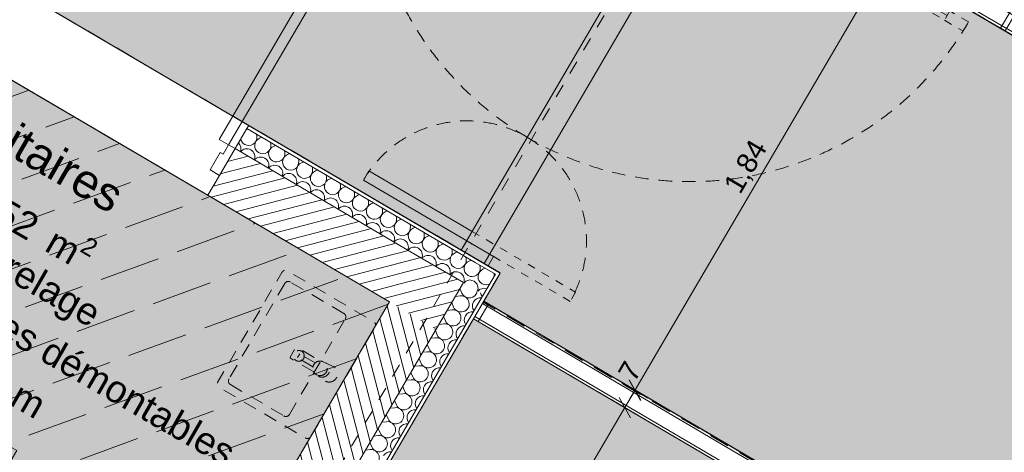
# Model space of a CAD drawing. Header units: millimetres. Extents: x -88005 to 44322, y -15680 to 22509.
# Tile 36 of 95: x -68931 to -65279, y 6786 to 8387. Entities that reach past the tile are written whole.
import ezdxf
from ezdxf.enums import TextEntityAlignment as Align

# ---------------------------------------------------------------- set-up
doc = ezdxf.new("R2010")
doc.units = ezdxf.units.MM
doc.header["$MEASUREMENT"] = 0
for name, pattern in [('! FIN Pointille', [87.5, 50, -37.5]), ('! STR Pointille', [87.5, 50, -37.5]), ('TIRET 1', [60, 30, -30]), ('TIRET 2', [100, 50, -50]), ('TIRET 3', [200, 100, -100]), ('Tirets petits', [125, 75, -50]), ('Wipeout_Contour', [1000, 0, -1000])]:
    doc.linetypes.add(name, pattern=pattern)
for name, color, linetype in [('01-STR_Murs extérieurs.ARCHI', 7, 'Continuous'), ('01-STR_Murs.ARCHI', 7, 'Continuous'), ('02-CCO_Montants cloisons démontables.ARCHI', 7, 'Continuous'), ('03-SURFACE _ Utile.ARCHI', 7, 'Continuous'), ('04-SOE_Cloisons .ARCHI', 7, 'Continuous'), ('04-SOE_Faux Plafond.ARCHI', 7, 'Continuous'), ('04-SOE_Revetement de sol.ARCHI', 7, 'Continuous'), ('05-INF _ COTATIONS.ARCHI', 7, 'Continuous'), ('05-INF _ Sécurité CF.ARCHI', 7, 'Continuous'), ('06-REP _ EQUIP MOBI _ hors marché.ARCHI', 7, 'Continuous'), ('Marques de Zone Archicad', 7, 'Continuous'), ('Portes Archicad', 7, 'Continuous')]:
    doc.layers.add(name, color=color, linetype=linetype)
doc.styles.add('STYLE_GENERE_2', font='arial.ttf')
doc.styles.add('STYLE_GENERE_3', font='arial.ttf')
doc.dimstyles.new('STYLE_GENERE__1', dxfattribs={"dimtxt": 75, "dimasz": 57, "dimexe": 0.18, "dimexo": 50, "dimgap": 0, "dimtad": 1, "dimlfac": 0.001, "dimzin": 0, "dimdsep": 46, "dimtxsty": 'STYLE_GENERE_2', "dimblk": 'ARROWHEAD_2', "dimblk1": 'ARROWHEAD_2', "dimblk2": 'ARROWHEAD_2', "dimcen": 0.09, "dimclrd": 256, "dimclre": 256, "dimclrt": 256, "dimazin": 0, "dimtfac": 1, "dimtdec": 4, "dimtmove": 0, "dimatfit": 3, "dimfxl": 0, "dimtolj": 1, "dimtzin": 0, "dimarcsym": 0})
pattern_1 = [(20, (0, 0), (-102.606, 281.9078), [225, -75]), (20, (89.65, 192.26), (-102.606, 281.9078), [225, -75])]
pattern_2 = [(194.63202, (0, 0), (-9.47288, 36.283806), [])]

# ---------------------------------------------------------------- blocks, each defined once
blk = doc.blocks.new('Circulation__17_1', base_point=(-72279.8, 11281.2))
at = {"layer": '03-SURFACE _ Utile.ARCHI', "linetype": 'Continuous', "lineweight": 0, "true_color": 0xe4e4e4}
blk.add_hatch(color=254, dxfattribs=at).paths.add_polyline_path([(-81865.6, 9965.9), (-78783.9, 8160.3), (-78041.3, 9427.6), (-76120.1, 12706.6), (-67293.1, 7534.5), (-66423.6, 9018.5), (-70933.2, 11660.8), (-70995.5, 11554.5), (-73491.7, 13020.4), (-73544.8, 12929.9), (-73717.3, 13031), (-73616.5, 13203), (-75039.8, 14037.7), (-75090.4, 13951.4), (-75140.9, 13865.1), (-76439.4, 14614.8), (-76639.4, 14268.4), (-78322.9, 11352.4, -0.40917), (-79680.6, 11000.9), (-80816.7, 11656.9)])
at = {"layer": 'Marques de Zone Archicad', "color": 7, "lineweight": 5}
for tag, height, style, p in [('ROOM_NAME', 125, 'STYLE_GENERE_3', (-72724.1, 12076.2)), ('measuredAreaCode', 100, 'STYLE_GENERE_2', (-72842, 11877.7)), ('DUMMY_862', 100, 'STYLE_GENERE_2', (-72940.2, 11707.6)), ('DUMMY_861', 125, 'STYLE_GENERE_3', (-71948.8, 11657.1)), ('DUMMY_863', 100, 'STYLE_GENERE_2', (-72669.5, 11551.4)), ('DUMMY_864', 100, 'STYLE_GENERE_2', (-73038.4, 11537.5)), ('ceilingHeightCode', 100, 'STYLE_GENERE_2', (-73136.6, 11367.4)), ('DUMMY_865', 100, 'STYLE_GENERE_2', (-72701.8, 11343.2))]:
    blk.add_attdef(tag, text='', height=height, rotation=329.9997, dxfattribs=dict(at, style=style)).set_placement(p, align=Align.TOP_LEFT)
blk = doc.blocks.new('Circulation__18_1', base_point=(-62171.7, 5380.5))
at = {"layer": '03-SURFACE _ Utile.ARCHI', "linetype": 'Continuous', "lineweight": 0, "true_color": 0xe4e4e4}
blk.add_hatch(color=254, dxfattribs=at).paths.add_polyline_path([(-67148.3, 7449.6), (-67212.8, 7339.5), (-67209.8, 7344.7), (-54773.9, 54.7), (-53904.1, 1538.5), (-63256.4, 7021), (-63194.6, 7126.5), (-66339, 8968.9), (-67208.6, 7484.9)])
at = {"layer": 'Marques de Zone Archicad', "color": 7, "lineweight": 5}
for tag, height, style, p in [('ROOM_NAME', 125, 'STYLE_GENERE_3', (-62616, 6175.5)), ('measuredAreaCode', 100, 'STYLE_GENERE_2', (-62733.9, 5977.1)), ('DUMMY_862', 100, 'STYLE_GENERE_2', (-62832.1, 5807)), ('DUMMY_861', 125, 'STYLE_GENERE_3', (-61840.7, 5756.4)), ('DUMMY_864', 100, 'STYLE_GENERE_2', (-62930.3, 5636.9)), ('DUMMY_863', 100, 'STYLE_GENERE_2', (-62561.5, 5650.7)), ('ceilingHeightCode', 100, 'STYLE_GENERE_2', (-63028.5, 5466.8)), ('DUMMY_865', 100, 'STYLE_GENERE_2', (-62593.7, 5442.5))]:
    blk.add_attdef(tag, text='', height=height, rotation=329.9997, dxfattribs=dict(at, style=style)).set_placement(p, align=Align.TOP_LEFT)
blk = doc.blocks.new('Bureau Nomade__19_1', base_point=(-65984.5, 4554.9))
at = {"layer": '03-SURFACE _ Utile.ARCHI', "linetype": 'Continuous', "lineweight": 0, "true_color": 0xdeedec}
blk.add_hatch(color=254, dxfattribs=at).paths.add_polyline_path([(-67247.7, 7280), (-68919.6, 4426.4), (-64886.9, 2063.5), (-63215.3, 4916.2)])
at = {"layer": 'Marques de Zone Archicad', "color": 7, "lineweight": 5}
for tag, height, style, p in [('ROOM_NAME', 125, 'STYLE_GENERE_3', (-66428.8, 5349.9)), ('floorCode_0', 100, 'STYLE_GENERE_2', (-66546.7, 5151.5)), ('floorCode_1', 100, 'STYLE_GENERE_2', (-66644.9, 4981.4)), ('DUMMY_862', 100, 'STYLE_GENERE_2', (-66374.3, 4825.1)), ('ceilingCode', 100, 'STYLE_GENERE_2', (-66743.1, 4811.3)), ('DUMMY_861', 125, 'STYLE_GENERE_3', (-65290.4, 4721.2)), ('ceilingHeightCode', 100, 'STYLE_GENERE_2', (-66841.3, 4641.2)), ('DUMMY_863', 100, 'STYLE_GENERE_2', (-66406.5, 4616.9))]:
    blk.add_attdef(tag, text='', height=height, rotation=329.9997, dxfattribs=dict(at, style=style)).set_placement(p, align=Align.TOP_LEFT)
blk = doc.blocks.new('Sanitaires_VEFA_27_1', base_point=(-68759.5, 7368.7))
at = {"layer": '03-SURFACE _ Utile.ARCHI', "linetype": 'Continuous', "lineweight": 0, "true_color": 0xdbebd6}
blk.add_hatch(color=254, dxfattribs=at).paths.add_polyline_path([(-68940.9, 4983.4), (-67558.8, 7342.4), (-69300.3, 8362.9), (-70682.5, 6003.9)])
at = {"layer": 'Marques de Zone Archicad', "color": 7, "lineweight": 5, "char_height": 100, "attachment_point": 1, "rotation": 329.9997, "style": 'STYLE_GENERE_2'}
for s, insert in [('\\A1;{\\pql;\\pt0,3300;\\fArial|b0|i0|c0|p0;\\W1.000000;5,52\\fArial|b0|i0|c0|p0;\\W1.000000;\\A1{\\H.66x;\\S^  ;}\\fArial|b0|i0|c0|p0;\\W1.000000; m\\fArial|b0|i0|c0|p0;\\W1.000000;\\A1{\\H.66x;\\S2^  ;}}', (-69069.9, 7814.7)), ('\\A1;{\\pql;\\pt0,3300;\\fArial|b0|i0|c0|p0;\\W1.000000;2,25\\fArial|b0|i0|c0|p0;\\W1.000000;\\A1{\\H.66x;\\S^  ;}\\fArial|b0|i0|c0|p0;\\W1.000000; m\\fArial|b0|i0|c0|p0;\\W1.000000;\\A1{\\H.66x;\\S^  ;}}', (-69214.2, 7219.2))]:
    blk.add_mtext(s, dxfattribs=dict(at, insert=insert))
at = {"layer": 'Marques de Zone Archicad', "color": 7, "lineweight": 5}
for tag, height, style, p in [('ROOM_NAME', 125, 'STYLE_GENERE_3', (-69203.9, 8163.7)), ('measuredAreaCode', 100, 'STYLE_GENERE_2', (-69321.7, 7965.3)), ('DUMMY_862', 100, 'STYLE_GENERE_2', (-69419.9, 7795.2)), ('DUMMY_861', 125, 'STYLE_GENERE_3', (-68494.2, 7782.5)), ('DUMMY_863', 100, 'STYLE_GENERE_2', (-69149.3, 7638.9)), ('DUMMY_864', 100, 'STYLE_GENERE_2', (-69518.1, 7625.1)), ('ceilingHeightCode', 100, 'STYLE_GENERE_2', (-69616.4, 7454.9)), ('DUMMY_865', 100, 'STYLE_GENERE_2', (-69181.5, 7430.7))]:
    blk.add_attdef(tag, text='', height=height, rotation=329.9997, dxfattribs=dict(at, style=style)).set_placement(p, align=Align.TOP_LEFT)
blk = doc.blocks.new('Dalle_14_1', base_point=(-81834.1, 9947.6))
at = {"layer": '04-SOE_Revetement de sol.ARCHI', "color": 7, "linetype": 'Continuous', "lineweight": 5, "flags": 128}
blk.add_lwpolyline([(-63129.9, 7088.5), (-70933.2, 11660.8), (-70995.5, 11554.5), (-73491.8, 13020.3), (-73544.8, 12929.9), (-73717.3, 13031), (-73616.5, 13203), (-75039.8, 14037.7), (-75140.9, 13865.1), (-78385.8, 15740.8), (-81834.1, 9947.6), (-78719.1, 8122.4), (-77976.6, 9389.6), (-78041.4, 9427.6), (-76120.1, 12706.6), (-67148.3, 7449.6), (-67209.8, 7344.7), (-54773.9, 54.7)], dxfattribs=at)
blk = doc.blocks.new('Dalle_15_1', base_point=(-78347.5, 15805.3))
at = {"layer": '04-SOE_Revetement de sol.ARCHI', "color": 7, "linetype": 'Continuous', "lineweight": 5, "flags": 128}
blk.add_lwpolyline([(-78347.5, 15805.3), (-76341.6, 19175.1), (-51946.1, 4880.9), (-53904.1, 1538.5), (-63191.8, 6983.1), (-63129.9, 7088.5), (-66372.2, 8988.3), (-70933.2, 11660.8), (-70035.8, 13192.4), (-72449.2, 14601.8), (-72270.4, 14906.9), (-74211.8, 16044.1), (-75361.7, 14081.4)], close=True, dxfattribs=at)
blk = doc.blocks.new('Dalle_19_1', base_point=(-72476.9, 7055.3))
at = {"layer": '04-SOE_Revetement de sol.ARCHI', "color": 7, "linetype": 'Continuous', "lineweight": 5, "flags": 128}
blk.add_lwpolyline([(-72476.9, 7055.3), (-71095.1, 9414.1), (-67558.8, 7342.4), (-68940.7, 4983.3)], close=True, dxfattribs=at)
blk = doc.blocks.new('Dalle_20_1', base_point=(-67247.7, 7280))
at = {"layer": '04-SOE_Revetement de sol.ARCHI', "color": 7, "linetype": 'Continuous', "lineweight": 5, "flags": 128}
blk.add_lwpolyline([(-67247.7, 7280), (-54811.9, -10), (-56482.4, -2861.1), (-68919.6, 4426.4)], close=True, dxfattribs=at)
blk = doc.blocks.new('Dalle_25_1', base_point=(-67247.7, 7280))
at = {"layer": '04-SOE_Faux Plafond.ARCHI', "color": 252, "linetype": 'Tirets petits', "lineweight": 5, "flags": 128}
blk.add_lwpolyline([(-67247.7, 7280), (-68360.3, 5382.1), (-55913.2, -1914.6), (-54812, -9.9)], close=True, dxfattribs=at)
blk = doc.blocks.new('Dalle_26_1', base_point=(-71094.9, 9414.4))
at = {"layer": '04-SOE_Faux Plafond.ARCHI', "linetype": 'Continuous', "lineweight": 5, "true_color": 0xb3b3b3}
h = blk.add_hatch(dxfattribs=at)
h.set_pattern_fill('Tirets_0001', color=253, style=0, pattern_type=2)
h.set_pattern_definition(pattern_1)
h.paths.add_polyline_path([(-71094.9, 9414.4), (-72477.2, 7055.5), (-68941, 4983.5), (-67558.8, 7342.4)])
at = {"layer": '04-SOE_Faux Plafond.ARCHI', "color": 252, "linetype": 'Tirets petits', "lineweight": 5, "flags": 128}
blk.add_lwpolyline([(-71094.9, 9414.4), (-72477.2, 7055.5), (-68941, 4983.5), (-67558.8, 7342.4)], close=True, dxfattribs=at)
blk = doc.blocks.new('Dalle_27_1', base_point=(-76120.1, 12706.6))
at = {"layer": '04-SOE_Faux Plafond.ARCHI', "linetype": 'Continuous', "lineweight": 5, "true_color": 0xb3b3b3}
h = blk.add_hatch(dxfattribs=at)
h.set_pattern_fill('Tirets_0001', color=253, style=0, pattern_type=2)
h.set_pattern_definition(pattern_1)
h.paths.add_polyline_path([(-76120.1, 12706.6), (-67148.3, 7449.6), (-67211.5, 7341.7), (-54773.9, 54.7), (-53904.1, 1538.5), (-63256.4, 7021), (-63194.6, 7126.5), (-70933.2, 11660.8), (-70995.5, 11554.5), (-73491.7, 13020.4), (-73544.8, 12929.9), (-73717.3, 13031), (-73616.5, 13203), (-75040.7, 14038.2), (-75140.9, 13865.1), (-75365.4, 13994.7)])
at = {"layer": '04-SOE_Faux Plafond.ARCHI', "color": 252, "linetype": 'Tirets petits', "lineweight": 5, "flags": 128}
blk.add_lwpolyline([(-76120.1, 12706.6), (-67148.3, 7449.6), (-67211.5, 7341.7), (-54773.9, 54.7), (-53904.1, 1538.5), (-63256.4, 7021), (-63194.6, 7126.5), (-70933.2, 11660.8), (-70995.5, 11554.5), (-73491.7, 13020.4), (-73544.8, 12929.9), (-73717.3, 13031), (-73616.5, 13203), (-75040.7, 14038.2), (-75140.9, 13865.1), (-75365.4, 13994.7)], close=True, dxfattribs=at)
blk = doc.blocks.new('Mur_15_1', base_point=(-76473.4, 21792.4))
at = {"color": 254, "linetype": 'Wipeout_Contour', "lineweight": 0, "ltscale": 230835.710777}
blk.add_wipeout([(-35837, -1339.5), (-76325.3, 22030.1), (-76473.4, 21792.4), (-35980.1, -1580.2)], dxfattribs=at).dxf.layer = '01-STR_Murs extérieurs.ARCHI'
blk = doc.blocks.new('Mur_53_1', base_point=(-67209.8, 7344.7))
at = {"layer": '04-SOE_Cloisons .ARCHI', "color": 7, "linetype": 'Continuous', "lineweight": 5}
for p, q in [((-67214.8, 7336.1), (-64217.7, 5579.1)), ((-67242.6, 7288.6), (-64245.5, 5531.7))]:
    blk.add_line(p, q, dxfattribs=at)
at = {"layer": '04-SOE_Cloisons .ARCHI', "color": 7, "linetype": 'Continuous', "lineweight": 5, "flags": 128}
for points in [[(-67214.8, 7336.1), (-67209.8, 7344.7)], [(-64212.6, 5587.8), (-67209.8, 7344.7)], [(-67242.6, 7288.6), (-67214.8, 7336.1)], [(-67247.7, 7280), (-67242.6, 7288.6)], [(-67247.7, 7280), (-64250.6, 5523.1)]]:
    blk.add_lwpolyline(points, dxfattribs=at)
blk = doc.blocks.new('*X305')
at = {"layer": '01-STR_Murs.ARCHI', "color": 7, "linetype": 'Continuous', "lineweight": 5}
for p, q in [((-67280.1, 7415.2), (-67282.6, 7412.4)), ((-67245.1, 7419.9), (-67253.6, 7422.1)), ((-67233.8, 7408.1), (-67245.1, 7419.9)), ((-67229.9, 7428.3), (-67227.5, 7421.8)), ((-67227.5, 7421.8), (-67222.7, 7415.1)), ((-67222.7, 7415.1), (-67216.2, 7409.9)), ((-67171.7, 7443.5), (-67171.2, 7439.2)), ((-67171.3, 7436.1), (-67171.2, 7439.2)), ((-67230.4, 7392.1), (-67233.8, 7408.1)), ((-67233.4, 7383.6), (-67230.4, 7392.1)), ((-67224.9, 7388.8), (-67230.8, 7382)), ((-67209.2, 7393.7), (-67224.9, 7388.8)), ((-67216.2, 7409.9), (-67208.6, 7406.8)), ((-67197.9, 7390.8), (-67209.2, 7393.7)), ((-67208.6, 7406.8), (-67200.3, 7405.8)), ((-67200.3, 7405.8), (-67192.2, 7407.2)), ((-67192.2, 7407.2), (-67186.7, 7409.7))]:
    blk.add_line(p, q, dxfattribs=at)
blk = doc.blocks.new('*X306')
at = {"layer": '01-STR_Murs.ARCHI', "color": 7, "linetype": 'Continuous', "lineweight": 5}
for p, q in [((-67230.2, 7446.4), (-67225.7, 7453.4)), ((-67225.5, 7453.2), (-67229.3, 7445.9)), ((-67225.7, 7453.4), (-67223.2, 7461.3)), ((-67219.8, 7459.3), (-67225.5, 7453.2)), ((-67224.1, 7478.9), (-67223, 7469.5)), ((-67223.2, 7461.3), (-67223, 7469.5)), ((-67212.6, 7463.5), (-67219.8, 7459.3)), ((-67203.9, 7467.1), (-67212.6, 7463.5)), ((-67276.7, 7419.2), (-67280.1, 7415.2)), ((-67261, 7424), (-67276.7, 7419.2)), ((-67269.1, 7441.2), (-67268, 7440.3)), ((-67268, 7440.3), (-67260.3, 7437.1)), ((-67253.6, 7422.1), (-67261, 7424)), ((-67260.3, 7437.1), (-67252.1, 7436.2)), ((-67252.1, 7436.2), (-67243.9, 7437.5)), ((-67243.9, 7437.5), (-67236.4, 7441)), ((-67236.4, 7441), (-67230.2, 7446.4)), ((-67229.3, 7445.9), (-67231, 7437.8)), ((-67231, 7437.8), (-67230.4, 7429.6)), ((-67230.4, 7429.6), (-67229.9, 7428.3)), ((-67172.3, 7448.6), (-67171.7, 7443.5))]:
    blk.add_line(p, q, dxfattribs=at)
blk = doc.blocks.new('*X310')
at = {"layer": '01-STR_Murs.ARCHI', "color": 7, "linetype": 'Continuous', "lineweight": 5}
for p, q in [((-68084, 7982.8), (-68091, 7979.8)), ((-68052.4, 7964.3), (-68051.3, 7954.9)), ((-68032.2, 7952.5), (-68040.9, 7948.8)), ((-68000.6, 7933.9), (-67999.5, 7924.5)), ((-67980.5, 7922.1), (-67989.2, 7918.5)), ((-67948.8, 7903.6), (-67947.7, 7894.2)), ((-67928.7, 7891.8), (-67937.4, 7888.1)), ((-67897, 7873.3), (-67896, 7863.9)), ((-67876.9, 7861.5), (-67885.6, 7857.8)), ((-67845.3, 7842.9), (-67844.2, 7833.5)), ((-67825.2, 7831.1), (-67833.9, 7827.5)), ((-67793.5, 7812.6), (-67792.4, 7803.2)), ((-67773.4, 7800.8), (-67782.1, 7797.1)), ((-67741.7, 7782.3), (-67740.7, 7772.9)), ((-67721.6, 7770.5), (-67730.3, 7766.8)), ((-67690, 7751.9), (-67688.9, 7742.5)), ((-67669.9, 7740.1), (-67678.6, 7736.5)), ((-67638.2, 7721.6), (-67637.1, 7712.2)), ((-67618.1, 7709.8), (-67626.8, 7706.1)), ((-67586.4, 7691.3), (-67585.4, 7681.9)), ((-67566.3, 7679.5), (-67575, 7675.8)), ((-67534.7, 7660.9), (-67533.6, 7651.5)), ((-67514.6, 7649.1), (-67523.3, 7645.5)), ((-67482.9, 7630.6), (-67481.8, 7621.2)), ((-67462.8, 7618.8), (-67471.5, 7615.1)), ((-67431.1, 7600.3), (-67430.1, 7590.9)), ((-67411, 7588.5), (-67419.7, 7584.8)), ((-67379.4, 7569.9), (-67378.3, 7560.5)), ((-67359.2, 7558.1), (-67367.9, 7554.5)), ((-67327.6, 7539.6), (-67326.5, 7530.2)), ((-67307.5, 7527.8), (-67316.2, 7524.1)), ((-67275.8, 7509.3), (-67274.8, 7499.9)), ((-67255.7, 7497.5), (-67264.4, 7493.8))]:
    blk.add_line(p, q, dxfattribs=at)
for centre, start, end in [((-68140.3, 7909.7), 338.3525, 45.9941), ((-68081.1, 7951.5), 189.7949, 239.632), ((-68081.1, 7951.5), 239.632, 6.5019), ((-68029.3, 7921.1), 112.7621, 239.632), ((-68029.3, 7921.1), 239.632, 6.5019), ((-68088.6, 7879.4), 338.3525, 140.9115), ((-67977.6, 7890.8), 112.7621, 239.632), ((-67977.6, 7890.8), 239.632, 6.5019), ((-67925.8, 7860.5), 112.7621, 239.632), ((-68036.8, 7849), 338.3525, 140.9115), ((-67925.8, 7860.5), 239.632, 6.5019), ((-67874, 7830.1), 112.7621, 239.632), ((-67985, 7818.7), 338.3525, 140.9115), ((-67933.3, 7788.4), 338.3525, 140.9116), ((-67874, 7830.1), 239.632, 6.5019), ((-67822.3, 7799.8), 112.7621, 239.632), ((-67881.5, 7758), 338.3525, 140.9116), ((-67822.3, 7799.8), 239.632, 6.5019), ((-67770.5, 7769.5), 112.7621, 239.632), ((-67829.7, 7727.7), 338.3525, 140.9116), ((-67770.5, 7769.5), 239.632, 6.5019), ((-67718.7, 7739.1), 112.7621, 239.632), ((-67718.7, 7739.1), 239.632, 6.5019), ((-67778, 7697.4), 338.3525, 140.9116), ((-67666.9, 7708.8), 112.7621, 239.632), ((-67666.9, 7708.8), 239.632, 6.5019), ((-67615.2, 7678.5), 112.7621, 239.632), ((-67726.2, 7667), 338.3525, 140.9116), ((-67615.2, 7678.5), 239.632, 6.5019), ((-67563.4, 7648.1), 112.7621, 239.632), ((-67674.4, 7636.7), 338.3525, 140.9116), ((-67622.7, 7606.4), 338.3525, 140.9116), ((-67563.4, 7648.1), 239.632, 6.5019), ((-67511.6, 7617.8), 112.7621, 239.632), ((-67570.9, 7576), 338.3525, 140.9116), ((-67511.6, 7617.8), 239.632, 6.5019), ((-67459.9, 7587.5), 112.7621, 239.632), ((-67519.1, 7545.7), 338.3525, 140.9116), ((-67459.9, 7587.5), 239.632, 6.5019), ((-67408.1, 7557.2), 112.7621, 239.632), ((-67408.1, 7557.2), 239.632, 6.5019), ((-67467.4, 7515.4), 338.3525, 140.9116), ((-67356.3, 7526.8), 112.7621, 239.632), ((-67356.3, 7526.8), 239.632, 6.5019), ((-67304.6, 7496.5), 112.7621, 239.632), ((-67415.6, 7485), 338.3525, 140.9116), ((-67304.6, 7496.5), 239.632, 6.5019), ((-67252.8, 7466.2), 112.7621, 236.8286), ((-67363.8, 7454.7), 338.3525, 140.9116), ((-67312.1, 7424.4), 347.6212, 140.9116)]:
    blk.add_arc(centre, 30, start, end, dxfattribs=at)
blk = doc.blocks.new('Porte 27_8')
at = {"layer": 'Portes Archicad', "color": 7, "linetype": 'Continuous', "lineweight": 5}
for p, q in [((447, 0), (447, 974)), ((447, 974), (487, 974)), ((487, 974), (487, 0)), ((-515, 100), (-515, 87)), ((-515, 87), (-515, 0)), ((515, 100), (515, 87)), ((515, 87), (515, 0)), ((-487, 0), (-515, 0)), ((-515, 0), (-515, -115)), ((-515, 0), (-515, -115)), ((-515, 0), (-515, -115)), ((-487, -40), (-487, 0)), ((487, 0), (447, 0)), ((515, 0), (487, 0)), ((487, 0), (487, -40)), ((515, -115), (515, 0)), ((515, 0), (515, -115)), ((515, 0), (515, -115)), ((-475, -40), (-487, -40)), ((-475, -115), (-475, -40)), ((487, -40), (475, -40)), ((475, -40), (475, -115)), ((-515, -115), (-475, -115)), ((-515, -115), (-515, -200)), ((475, -115), (515, -115)), ((515, -115), (515, -200))]:
    blk.add_line(p, q, dxfattribs=at)
at = {"layer": 'Portes Archicad', "color": 8, "linetype": '! FIN Pointille', "lineweight": 5}
blk.add_arc((487, 0), 974, 90, 180, dxfattribs=at)
blk = doc.blocks.new('Mur_56_1', base_point=(-67558.8, 7342.4))
at = {"layer": '01-STR_Murs.ARCHI', "linetype": 'Continuous', "lineweight": 0, "true_color": 0x000000}
h = blk.add_hatch(dxfattribs=at)
h.set_pattern_fill('Hachure_simple_0001', color=18, style=0, pattern_type=2)
h.set_pattern_definition(pattern_2)
h.paths.add_polyline_path([(-68233, 7737.5), (-67558.8, 7342.4), (-67457.7, 7515), (-68131.9, 7910.1)])
h = blk.add_hatch(dxfattribs=at)
h.set_pattern_fill('Hachure_simple_0001', color=18, style=0, pattern_type=2)
h.set_pattern_definition(pattern_2)
h.paths.add_polyline_path([(-67558.8, 7342.4), (-67285.1, 7413.9), (-67457.7, 7515)])
h = blk.add_hatch(dxfattribs=at)
h.set_pattern_fill('Hachure_simple_0001', color=18, style=0, pattern_type=2)
h.set_pattern_definition(pattern_2)
h.paths.add_polyline_path([(-67558.8, 7342.4), (-67386.2, 7241.3), (-67285.1, 7413.9)])
at = {"layer": '01-STR_Murs.ARCHI', "color": 7, "linetype": 'Continuous', "lineweight": 5}
for p, q in [((-68088, 7985.1), (-68131.9, 7910.1)), ((-68081.4, 7996.3), (-68088, 7985.1)), ((-67241.2, 7488.9), (-68088, 7985.1)), ((-68131.9, 7910.1), (-68190.1, 7810.8)), ((-67457.7, 7515), (-68131.9, 7910.1)), ((-68190.1, 7810.8), (-68233, 7737.5)), ((-67285.1, 7413.9), (-67457.7, 7515)), ((-67166.1, 7445), (-67241.2, 7488.9)), ((-67386.2, 7241.3), (-67285.1, 7413.9)), ((-67210.1, 7369.9), (-67166.1, 7445))]:
    blk.add_line(p, q, dxfattribs=at)
at = {"layer": '01-STR_Murs.ARCHI', "color": 7, "linetype": 'Continuous', "lineweight": 5, "flags": 128}
for points in [[(-67148.3, 7449.6), (-68081.4, 7996.3)], [(-68233, 7737.5), (-67558.8, 7342.4)], [(-67148.3, 7449.6), (-67154.9, 7438.4)]]:
    blk.add_lwpolyline(points, dxfattribs=at)
at = {"layer": '01-STR_Murs.ARCHI', "color": 7, "lineweight": 5}
for name in ['*X310', '*X306', '*X305']:
    blk.add_blockref(name, (0, 0), dxfattribs=at)
at = {"layer": 'Portes Archicad', "color": 7, "linetype": 'Continuous', "lineweight": 5, "zscale": 1000, "rotation": 329.6320204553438}
blk.add_blockref('Porte 27_8', (-68576.3, 8170.4), dxfattribs=at)
blk = doc.blocks.new('*X315')
at = {"layer": '01-STR_Murs.ARCHI', "color": 7, "linetype": 'Continuous', "lineweight": 5}
for p, q in [((-67291.2, 7375.4), (-67298.1, 7391.8)), ((-67321.5, 7323.6), (-67328.4, 7340)), ((-67297.3, 7365.1), (-67314.9, 7363)), ((-67327.6, 7313.3), (-67345.3, 7311.3)), ((-67351.9, 7271.9), (-67358.7, 7288.3)), ((-67382.2, 7220.1), (-67389.1, 7236.5)), ((-67357.9, 7261.5), (-67375.6, 7259.5)), ((-67388.2, 7209.7), (-67405.9, 7207.7)), ((-67418.6, 7158), (-67436.2, 7156)), ((-67412.5, 7168.3), (-67419.4, 7184.7)), ((-67442.8, 7116.6), (-67449.7, 7133)), ((-67448.9, 7106.2), (-67466.6, 7104.2)), ((-67479.2, 7054.4), (-67496.9, 7052.4)), ((-67473.2, 7064.8), (-67480.1, 7081.2)), ((-67503.5, 7013), (-67510.4, 7029.4)), ((-67533.8, 6961.3), (-67540.7, 6977.7)), ((-67509.6, 7002.7), (-67527.2, 7000.7)), ((-67539.9, 6950.9), (-67557.6, 6948.9)), ((-67564.2, 6909.5), (-67571.1, 6925.9)), ((-67594.5, 6857.7), (-67601.4, 6874.1)), ((-67570.2, 6899.1), (-67587.9, 6897.1)), ((-67600.6, 6847.4), (-67618.2, 6845.4)), ((-67630.9, 6795.6), (-67648.6, 6793.6)), ((-67624.8, 6806), (-67631.7, 6822.3))]:
    blk.add_line(p, q, dxfattribs=at)
for centre, start, end in [((-67263.5, 7387), 202.7637, 353.727), ((-67191.4, 7379.5), 185.9176, 217.6585), ((-67293.9, 7335.2), 202.7637, 96.5035), ((-67221.7, 7327.8), 149.6336, 217.6585), ((-67221.7, 7327.8), 81.6087, 149.6336), ((-67324.2, 7283.5), 202.7637, 96.5035), ((-67252.1, 7276), 81.6087, 149.6336), ((-67252.1, 7276), 149.6336, 217.6585), ((-67354.5, 7231.7), 202.7637, 96.5035), ((-67282.4, 7224.2), 149.6336, 217.6585), ((-67282.4, 7224.2), 81.6087, 149.6336), ((-67384.9, 7179.9), 202.7637, 96.5035), ((-67312.7, 7172.5), 81.6087, 149.6336), ((-67415.2, 7128.2), 202.7637, 96.5035), ((-67312.7, 7172.5), 149.6336, 217.6585), ((-67343.1, 7120.7), 149.6336, 217.6585), ((-67343.1, 7120.7), 81.6087, 149.6336), ((-67445.5, 7076.4), 202.7637, 96.5035), ((-67373.4, 7068.9), 149.6336, 217.6585), ((-67373.4, 7068.9), 81.6087, 149.6336), ((-67475.8, 7024.6), 202.7637, 96.5035), ((-67403.7, 7017.2), 81.6087, 149.6336), ((-67403.7, 7017.2), 149.6336, 217.6585), ((-67506.2, 6972.9), 202.7637, 96.5035), ((-67434.1, 6965.4), 149.6336, 217.6585), ((-67434.1, 6965.4), 81.6087, 149.6336), ((-67536.5, 6921.1), 202.7637, 96.5035), ((-67464.4, 6913.6), 81.6087, 149.6336), ((-67464.4, 6913.6), 149.6336, 217.6585), ((-67566.8, 6869.3), 202.7637, 96.5035), ((-67494.7, 6861.8), 149.6336, 217.6585), ((-67494.7, 6861.8), 81.6087, 149.6336), ((-67597.2, 6817.6), 202.7637, 96.5035), ((-67525.1, 6810.1), 81.6087, 149.6336), ((-67627.5, 6765.8), 202.7637, 96.5035), ((-67525.1, 6810.1), 149.6336, 217.6585), ((-67555.4, 6758.3), 81.6087, 149.6336)]:
    blk.add_arc(centre, 30, start, end, dxfattribs=at)
blk = doc.blocks.new('Mur_57_1', base_point=(-69176.5, 4581.5))
at = {"layer": '01-STR_Murs.ARCHI', "linetype": 'Continuous', "lineweight": 0, "true_color": 0x000000}
h = blk.add_hatch(dxfattribs=at)
h.set_pattern_fill('Hachure_simple_0001', color=18, style=0, pattern_type=2)
h.set_pattern_definition([(104.633596, (0, 0), (36.283545, 9.473878), [])])
h.paths.add_polyline_path([(-67558.8, 7342.4), (-69176.5, 4581.5), (-69003.9, 4480.4), (-67386.2, 7241.3)])
at = {"layer": '01-STR_Murs.ARCHI', "color": 7, "linetype": 'Continuous', "lineweight": 5}
for p, q in [((-67386.2, 7241.3), (-67285.1, 7413.9)), ((-67210.1, 7369.9), (-67166.1, 7445)), ((-68928.8, 4436.5), (-67210.1, 7369.9)), ((-69003.9, 4480.4), (-67386.2, 7241.3))]:
    blk.add_line(p, q, dxfattribs=at)
at = {"layer": '01-STR_Murs.ARCHI', "color": 7, "linetype": 'Continuous', "lineweight": 5, "flags": 128}
for points in [[(-68917.6, 4429.9), (-67154.9, 7438.4)], [(-67558.8, 7342.4), (-69176.5, 4581.5)]]:
    blk.add_lwpolyline(points, dxfattribs=at)
at = {"layer": '01-STR_Murs.ARCHI', "color": 7, "lineweight": 5}
blk.add_blockref('*X315', (0, 0), dxfattribs=at)
blk = doc.blocks.new('Porte double asymétrique 27_4')
at = {"layer": 'Portes Archicad', "color": 7, "linetype": 'Continuous', "lineweight": 5}
for p, q in [((780, 0), (780, 444)), ((780, 444), (820, 444)), ((820, 444), (820, 0)), ((820, 0), (780, 0)), ((860, 0), (820, 0)), ((820, 0), (820, -115)), ((860, -115), (860, 0)), ((860, 0), (860, -13)), ((860, 0), (860, -13)), ((860, -13), (860, -26)), ((860, -13), (860, -26)), ((860, -26), (860, -72)), ((860, -26), (860, -72)), ((860, -72), (860, -85)), ((860, -72), (860, -85)), ((860, -85), (860, -98)), ((860, -85), (860, -98)), ((820, -115), (860, -115))]:
    blk.add_line(p, q, dxfattribs=at)
at = {"layer": 'Portes Archicad', "color": 7, "linetype": 'TIRET 1', "lineweight": 5}
for p, q in [((820, 0), (780, 0)), ((780, 0), (780, -444)), ((820, -444), (820, 0)), ((780, -444), (820, -444)), ((-820, -1196), (-820, -1116)), ((-820, -1116), (-780, -1116)), ((-780, -1116), (-780, -1196)), ((-780, -1196), (-820, -1196))]:
    blk.add_line(p, q, dxfattribs=at)
at = {"layer": 'Portes Archicad', "color": 7, "linetype": 'TIRET 1', "lineweight": 5, "flags": 128}
blk.add_lwpolyline([(-800, -1116), (-800, -80), (-780, -80), (-780, -1116)], close=True, dxfattribs=at)
at = {"layer": 'Portes Archicad', "color": 8, "linetype": '! FIN Pointille', "lineweight": 5}
for centre, radius, start, end in [((-820, 0), 1196, 0, 90), ((820, 0), 444, 90, 180), ((-820, 0), 1196, 270, 0), ((820, 0), 444, 180, 270)]:
    blk.add_arc(centre, radius, start, end, dxfattribs=at)
blk = doc.blocks.new('Mur_77_1', base_point=(-67208.6, 7484.9))
at = {"layer": '04-SOE_Cloisons .ARCHI', "color": 7, "linetype": 'Continuous', "lineweight": 5}
for p, q in [((-67293.1, 7534.5), (-67281.9, 7527.9)), ((-67281.9, 7527.9), (-67270.7, 7521.3)), ((-67270.7, 7521.3), (-67231, 7498.1)), ((-67231, 7498.1), (-67219.8, 7491.5)), ((-67219.8, 7491.5), (-67208.6, 7484.9))]:
    blk.add_line(p, q, dxfattribs=at)
at = {"layer": 'Portes Archicad', "color": 7, "linetype": 'Continuous', "lineweight": 5, "xscale": -1, "zscale": 1000, "rotation": 59.63242727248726}
blk.add_blockref('Porte double asymétrique 27_4', (-66858.4, 8276.5), dxfattribs=at)
blk = doc.blocks.new('Porte 27_11')
at = {"layer": 'Portes Archicad', "color": 7, "linetype": 'Continuous', "lineweight": 5}
for p, q in [((397, 0), (397, 874)), ((397, 874), (437, 874)), ((437, 874), (437, 0)), ((-437, 0), (-465, 0)), ((-465, 0), (-465, -98)), ((-465, 0), (-465, -13)), ((-465, 0), (-465, -13)), ((-437, -40), (-437, 0)), ((437, 0), (397, 0)), ((465, 0), (437, 0)), ((437, 0), (437, -40)), ((465, -98), (465, 0)), ((465, 0), (465, -13)), ((465, 0), (465, -13)), ((-465, -13), (-465, -26)), ((-465, -13), (-465, -26)), ((-465, -26), (-465, -72)), ((-465, -26), (-465, -72)), ((465, -13), (465, -26)), ((465, -13), (465, -26)), ((465, -26), (465, -72)), ((465, -26), (465, -72)), ((-465, -72), (-465, -85)), ((-465, -72), (-465, -85)), ((-425, -40), (-437, -40)), ((-425, -98), (-425, -40)), ((437, -40), (425, -40)), ((425, -40), (425, -98)), ((465, -72), (465, -85)), ((465, -72), (465, -85)), ((-465, -85), (-465, -98)), ((-465, -85), (-465, -98)), ((-465, -98), (-425, -98)), ((425, -98), (465, -98)), ((465, -85), (465, -98)), ((465, -85), (465, -98))]:
    blk.add_line(p, q, dxfattribs=at)
at = {"layer": 'Portes Archicad', "color": 8, "linetype": '! FIN Pointille', "lineweight": 5}
blk.add_arc((437, 0), 874, 90, 180, dxfattribs=at)
blk = doc.blocks.new('Mur_101_1', base_point=(-68152.1, 6329.7))
at = {"layer": 'Portes Archicad', "color": 7, "linetype": 'Continuous', "lineweight": 5, "xscale": -1, "zscale": 1000, "rotation": 149.6335964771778}
blk.add_blockref('Porte 27_11', (-68623.8, 6492.5), dxfattribs=at)
blk = doc.blocks.new('Mur_107_1', base_point=(-66339, 8968.9))
at = {"layer": '04-SOE_Cloisons .ARCHI', "color": 7, "linetype": 'Continuous', "lineweight": 5}
for p, q in [((-64197.1, 7789.2), (-66306.2, 9025)), ((-64224.9, 7741.7), (-66334, 8977.6))]:
    blk.add_line(p, q, dxfattribs=at)
at = {"layer": '04-SOE_Cloisons .ARCHI', "color": 7, "linetype": 'Continuous', "lineweight": 5, "flags": 128}
for points in [[(-66306.2, 9025), (-66334, 8977.6)], [(-66301.1, 9033.6), (-66306.2, 9025)], [(-64192, 7797.8), (-66301.1, 9033.6)], [(-66334, 8977.6), (-66339, 8968.9)], [(-66339, 8968.9), (-64229.9, 7733.1)], [(-64197.1, 7789.2), (-64224.9, 7741.7)], [(-64192, 7797.8), (-64197.1, 7789.2)], [(-64224.9, 7741.7), (-64229.9, 7733.1)]]:
    blk.add_lwpolyline(points, dxfattribs=at)
blk = doc.blocks.new('Mur-rideau_1_1')
at = {"layer": '02-CCO_Montants cloisons démontables.ARCHI', "color": 7, "linetype": 'TIRET 3', "lineweight": 5}
for p, q in [((-66339, 8968.9), (-65284.5, 8351.1)), ((-65284.5, 8351.1), (-64229.9, 7733.4))]:
    blk.add_line(p, q, dxfattribs=at)
at = {"layer": '02-CCO_Montants cloisons démontables.ARCHI', "color": 7, "linetype": 'Continuous', "lineweight": 5}
for p, q in [((-65284.5, 8351.1), (-66339, 8968.9)), ((-64229.9, 7733.4), (-65284.5, 8351.1))]:
    blk.add_line(p, q, dxfattribs=at)
at = {"layer": '02-CCO_Montants cloisons démontables.ARCHI', "color": 7, "linetype": 'Continuous', "lineweight": 5, "flags": 128}
for points in [[(-66339, 8968.9), (-66321.8, 8958.8), (-66283.9, 9023.5), (-66301.1, 9033.6)], [(-65293.1, 8356.2), (-65275.8, 8346.1), (-65237.9, 8410.8), (-65255.2, 8420.9)], [(-64247.1, 7743.5), (-64229.9, 7733.4), (-64192, 7798.1), (-64209.2, 7808.2)]]:
    blk.add_lwpolyline(points, close=True, dxfattribs=at)
at = {"layer": '02-CCO_Montants cloisons démontables.ARCHI', "color": 7, "linetype": 'TIRET 3', "lineweight": 5}
for p in [(-66339, 8968.9), (-65284.5, 8351.1), (-64229.9, 7733.4)]:
    blk.add_point(p, dxfattribs=at)
at = {"layer": '02-CCO_Montants cloisons démontables.ARCHI', "color": 7, "linetype": 'Continuous', "lineweight": 5}
for p in [(-66339, 8968.9), (-65284.5, 8351.1), (-64229.9, 7733.4)]:
    blk.add_point(p, dxfattribs=at)
blk = doc.blocks.new('Mur-rideau_2_1')
at = {"layer": '02-CCO_Montants cloisons démontables.ARCHI', "color": 7, "linetype": 'TIRET 3', "lineweight": 5}
blk.add_line((-66210.7, 6759.1), (-67209.8, 7344.7), dxfattribs=at)
at = {"layer": '02-CCO_Montants cloisons démontables.ARCHI', "color": 7, "linetype": 'Continuous', "lineweight": 5}
blk.add_line((-67209.8, 7344.7), (-66210.7, 6759.1), dxfattribs=at)
at = {"layer": '02-CCO_Montants cloisons démontables.ARCHI', "color": 7, "linetype": 'Continuous', "lineweight": 5, "flags": 128}
blk.add_lwpolyline([(-67192.5, 7334.6), (-67209.8, 7344.7), (-67247.7, 7280), (-67230.4, 7269.9)], close=True, dxfattribs=at)
at = {"layer": '02-CCO_Montants cloisons démontables.ARCHI', "color": 7, "linetype": 'TIRET 3', "lineweight": 5}
blk.add_point((-67209.8, 7344.7), dxfattribs=at)
at = {"layer": '02-CCO_Montants cloisons démontables.ARCHI', "color": 7, "linetype": 'Continuous', "lineweight": 5}
blk.add_point((-67209.8, 7344.7), dxfattribs=at)
blk = doc.blocks.new('Lavabo 27[60]_1', base_point=(-67731.9, 7047))
at = {"layer": '06-REP _ EQUIP MOBI _ hors marché.ARCHI', "color": 252, "linetype": '! STR Pointille', "lineweight": 5}
for p, q in [((-67728.5, 7300), (-67927, 7416.2)), ((-67947.5, 7410.9), (-68154.8, 7057.1)), ((-67930.5, 6925.7), (-67723.2, 7279.4)), ((-67900.2, 7136.3), (-67892.2, 7150.1)), ((-67843.1, 7102.8), (-67900.2, 7136.3)), ((-67835, 7116.7), (-67892.2, 7150.1)), ((-68149.4, 7036.6), (-67951, 6920.3))]:
    blk.add_line(p, q, dxfattribs=at)
at = {"layer": '06-REP _ EQUIP MOBI _ hors marché.ARCHI', "color": 252, "linetype": '! STR Pointille', "lineweight": 5, "flags": 128}
for points in [[(-67850.7, 6844.2), (-67613.1, 7249.7, 0.414214), (-67618.5, 7270.2), (-67937.7, 7457.3, 0.414214), (-67958.2, 7451.9), (-68195.8, 7046.4, 0.414214), (-68190.5, 7025.9), (-67871.2, 6838.8, 0.414214)], [(-67840.2, 7083.2), (-67926.7, 7133.9, -0.414214), (-67927.8, 7138), (-67907.1, 7173.3, -0.414214), (-67902.9, 7174.4), (-67816.4, 7123.7, -0.104021), (-67805.6, 7121.3), (-67768, 7104, -1.033221), (-67799.4, 7050.5), (-67832.7, 7074.9, -0.104021)]]:
    blk.add_lwpolyline(points, format="xyb", close=True, dxfattribs=at)
at = {"layer": '06-REP _ EQUIP MOBI _ hors marché.ARCHI', "color": 252, "linetype": '! STR Pointille', "lineweight": 5}
for centre, radius in [((-67895.1, 7142.6), 20), ((-67816.8, 7096.7), 27)]:
    blk.add_circle(centre, radius, dxfattribs=at)
for centre, radius, start, end in [((-67934.6, 7403.3), 15, 59.6316, 149.6316), ((-67736.1, 7287), 15, 329.6316, 59.6316), ((-67808.9, 7092), 28, 238.112, 61.1513), ((-68141.8, 7049.6), 15, 149.6316, 239.6316), ((-67943.4, 6933.3), 15, 239.6316, 329.6316)]:
    blk.add_arc(centre, radius, start, end, dxfattribs=at)
blk = doc.blocks.new('*D679')
at = {"layer": '05-INF _ COTATIONS.ARCHI', "color": 251, "linetype": 'Continuous', "lineweight": 5, "true_color": 0x666666}
for p, q in [((-66627.3, 6978.2), (-66670.1, 7053.4)), ((-66630.1, 7047.4), (-66648.7, 7015.8)), ((-66697.2, 7044.2), (-66600.2, 6987.4)), ((-66648.7, 7015.8), (-66686.6, 6951.1)), ((-66735.1, 6979.5), (-66638.1, 6922.7)), ((-66665.2, 6913.5), (-66708, 6988.7))]:
    blk.add_line(p, q, dxfattribs=at)
at = {"layer": '05-INF _ COTATIONS.ARCHI', "color": 251, "lineweight": 5, "true_color": 0x666666, "insert": (-66650.7, 7042.1), "char_height": 75, "attachment_point": 7, "rotation": 59.6206, "style": 'STYLE_GENERE_2'}
blk.add_mtext('\\A1;{\\pql;\\fArial|b0|i0|c0|p0;\\W1.000000;7}', dxfattribs=at)
blk = doc.blocks.new('ARROWHEAD_2')
at = {"color": 0, "linetype": 'Continuous', "lineweight": 0}
for p, q in [((-0.378, -0.655), (0.378, 0.655)), ((0, 0), (-1, 0))]:
    blk.add_line(p, q, dxfattribs=at)
blk = doc.blocks.new('*D680')
at = {"layer": '05-INF _ COTATIONS.ARCHI', "color": 251, "linetype": 'Continuous', "lineweight": 5, "true_color": 0x666666}
for p, q in [((-66735.1, 6979.5), (-66638.1, 6922.7)), ((-66665.2, 6913.5), (-66708, 6988.7)), ((-66686.6, 6951.1), (-68367.5, 4083.8)), ((-68416, 4112.2), (-68318.9, 4055.3)), ((-68388.9, 4121.4), (-68346.1, 4046.2)), ((-68367.5, 4083.8), (-68386, 4052.2))]:
    blk.add_line(p, q, dxfattribs=at)
at = {"layer": '05-INF _ COTATIONS.ARCHI', "color": 251, "lineweight": 5, "true_color": 0x666666, "insert": (-67590.6, 5438.7), "char_height": 75, "attachment_point": 7, "rotation": 59.6206, "style": 'STYLE_GENERE_2'}
blk.add_mtext('\\A1;{\\pql;\\fArial|b0|i0|c0|p0;\\W1.000000;3,32}', dxfattribs=at)
blk = doc.blocks.new('*D696')
at = {"layer": '05-INF _ COTATIONS.ARCHI', "color": 251, "linetype": 'Continuous', "lineweight": 5, "true_color": 0x666666}
for p, q in [((-65766.7, 8632.4), (-65669.6, 8575.5)), ((-65696.7, 8566.3), (-65739.5, 8641.6)), ((-65718.1, 8603.9), (-66649.3, 7014.8)), ((-66670.7, 7052.5), (-66627.9, 6977.2)), ((-66697.8, 7043.3), (-66600.7, 6986.4)), ((-66649.3, 7014.8), (-66667.8, 6983.2))]:
    blk.add_line(p, q, dxfattribs=at)
at = {"layer": '05-INF _ COTATIONS.ARCHI', "color": 251, "lineweight": 5, "true_color": 0x666666, "insert": (-66247.2, 7730.6), "char_height": 75, "attachment_point": 7, "rotation": 59.632, "style": 'STYLE_GENERE_2'}
blk.add_mtext('\\A1;{\\pql;\\fArial|b0|i0|c0|p0;\\W1.000000;1,84}', dxfattribs=at)

msp = doc.modelspace()

# ---------------------------------------------------------------- linework, layer by layer
at = {"layer": '03-SURFACE _ Utile.ARCHI', "color": 254, "linetype": 'Continuous', "lineweight": 0, "true_color": 0xe4e4e4, "flags": 128}
msp.add_lwpolyline([(-81865.565, 9965.935), (-78783.854, 8160.323), (-78041.346, 9427.591), (-76120.143, 12706.606), (-67293.14, 7534.463), (-66423.601, 9018.479), (-70933.182, 11660.847), (-70995.504, 11554.485), (-73491.671, 13020.447), (-73544.754, 12929.853), (-73717.313, 13030.963), (-73616.502, 13203.013), (-75039.816, 14037.685), (-75090.372, 13951.403), (-75140.926, 13865.125), (-76439.366, 14614.789), (-76639.368, 14268.38), (-78322.936, 11352.389, -0.40916991), (-79680.55, 11000.941), (-80816.695, 11656.902)], format="xyb", close=True, dxfattribs=at)
msp.add_lwpolyline([(-67148.306, 7449.598), (-67212.794, 7339.532), (-67209.76, 7344.708), (-54773.938, 54.659), (-53904.145, 1538.526), (-63256.431, 7021.047), (-63194.646, 7126.487), (-66339.048, 8968.934), (-67208.586, 7484.919)], close=True, dxfattribs=at)
at = {"layer": '03-SURFACE _ Utile.ARCHI', "color": 254, "linetype": 'Continuous', "lineweight": 0, "true_color": 0xdbebd6, "flags": 128}
msp.add_lwpolyline([(-68940.949, 4983.443), (-67558.803, 7342.42), (-69300.331, 8362.861), (-70682.541, 6003.921)], close=True, dxfattribs=at)
at = {"layer": '03-SURFACE _ Utile.ARCHI', "color": 254, "linetype": 'Continuous', "lineweight": 0, "true_color": 0xdeedec, "flags": 128}
msp.add_lwpolyline([(-67247.676, 7279.998), (-68919.605, 4426.432), (-64886.878, 2063.474), (-63215.343, 4916.189)], close=True, dxfattribs=at)

# ---------------------------------------------------------------- block references
at = {"layer": '03-SURFACE _ Utile.ARCHI', "color": 7, "linetype": 'Continuous', "lineweight": 5}
for name, p in [('Circulation__17_1', (-72279.773, 11281.155)), ('Circulation__18_1', (-62171.691, 5380.511)), ('Bureau Nomade__19_1', (-65984.503, 4554.918))]:
    msp.add_blockref(name, p, dxfattribs=at)
ref = msp.add_blockref('Sanitaires_VEFA_27_1', (-68759.516, 7368.684), dxfattribs=at)
ref.add_attrib('ROOM_NAME', 'Sanitaires', dxfattribs={"layer": 'Marques de Zone Archicad', "color": 7, "lineweight": 5, "height": 125, "rotation": 329.999715, "style": 'STYLE_GENERE_3'}).set_placement((-69203.858, 8163.699), align=Align.TOP_LEFT)
ref.add_attrib('DUMMY_863', 'Carrelage', dxfattribs={"layer": 'Marques de Zone Archicad', "color": 7, "lineweight": 5, "height": 100, "rotation": 329.999715, "style": 'STYLE_GENERE_2'}).set_placement((-69149.28, 7638.905), align=Align.TOP_LEFT)
ref.add_attrib('DUMMY_865', 'Dalles démontables', dxfattribs={"layer": 'Marques de Zone Archicad', "color": 7, "lineweight": 5, "height": 100, "rotation": 329.999715, "style": 'STYLE_GENERE_2'}).set_placement((-69181.499, 7430.691), align=Align.TOP_LEFT)
at = {"layer": '04-SOE_Faux Plafond.ARCHI', "color": 252, "linetype": 'Tirets petits', "lineweight": 5}
for name, p in [('Dalle_27_1', (-76120.143, 12706.606)), ('Dalle_26_1', (-71094.947, 9414.408)), ('Dalle_25_1', (-67247.689, 7280.006))]:
    msp.add_blockref(name, p, dxfattribs=at)
at = {"layer": '04-SOE_Revetement de sol.ARCHI', "color": 7, "linetype": 'Continuous', "lineweight": 5}
for name, p in [('Dalle_15_1', (-78347.468, 15805.27)), ('Dalle_14_1', (-81834.114, 9947.61)), ('Dalle_19_1', (-72476.88, 7055.308)), ('Dalle_20_1', (-67247.696, 7280.01))]:
    msp.add_blockref(name, p, dxfattribs=at)

# ---------------------------------------------------------------- next in the draw order: block references
at = {"layer": '01-STR_Murs extérieurs.ARCHI', "color": 7, "lineweight": 5}
msp.add_blockref('Mur_15_1', (-76473.433, 21792.382), dxfattribs=at)

# ---------------------------------------------------------------- next in the draw order: linework, layer by layer
at = {"layer": '05-INF _ Sécurité CF.ARCHI', "color": 1, "linetype": 'TIRET 2', "lineweight": 15, "flags": 128}
msp.add_lwpolyline([(-62431.079, 15832.632), (-66447.825, 8941.813), (-71222.541, 803.226)], dxfattribs=at)

# ---------------------------------------------------------------- next in the draw order: block references
at = {"layer": '01-STR_Murs.ARCHI', "color": 7, "lineweight": 5}
for name, p in [('Mur_56_1', (-67558.803, 7342.42)), ('Mur_57_1', (-69176.455, 4581.492))]:
    msp.add_blockref(name, p, dxfattribs=at)
at = {"layer": '02-CCO_Montants cloisons démontables.ARCHI', "linetype": 'Continuous', "lineweight": 0}
for name in ['Mur-rideau_1_1', 'Mur-rideau_2_1']:
    msp.add_blockref(name, (0, 0), dxfattribs=at)
at = {"layer": '04-SOE_Cloisons .ARCHI', "color": 7, "lineweight": 5}
for name, p in [('Mur_77_1', (-67208.586, 7484.918)), ('Mur_107_1', (-66339.047, 8968.935)), ('Mur_101_1', (-68152.147, 6329.726)), ('Mur_53_1', (-67209.76, 7344.708))]:
    msp.add_blockref(name, p, dxfattribs=at)
at = {"layer": '06-REP _ EQUIP MOBI _ hors marché.ARCHI', "color": 252, "linetype": '! STR Pointille', "lineweight": 5}
msp.add_blockref('Lavabo 27[60]_1', (-67731.917, 7046.959), dxfattribs=at)

# ---------------------------------------------------------------- next in the draw order: dimensions: what is measured, and where the dimension line sits
at = {"layer": '05-INF _ COTATIONS.ARCHI', "color": 251, "linetype": 'Continuous', "lineweight": 5, "true_color": 0x666666}
for base, p1, p2, angle, picture, middle, turn in [((-66649.267, 7014.823), (-65718.132, 8603.937), (-66649.266, 7014.822), 239.63202, '*D696', (-66230.514, 7833.332), 59.63202), ((-66686.6206, 6951.1001), (-65711.2024, 6466.2333), (-65749.1317, 6401.5312), 239.620583, '*D679', (-66668.5886, 7085.6718), 59.620583), ((-68367.475, 4083.793), (-65749.132, 6401.531), (-68219.556, 3997.081), 239.620583, '*D680', (-67573.857, 5541.408), 59.620583)]:
    dim = msp.add_linear_dim(base=base, p1=p1, p2=p2, angle=angle, dimstyle='STYLE_GENERE__1', dxfattribs=at)
    dim.commit()
    dim.dimension.update_dxf_attribs({"geometry": picture, "text_midpoint": middle, "dimtype": 160, "text_rotation": turn})

doc.saveas('drawing.dxf')
